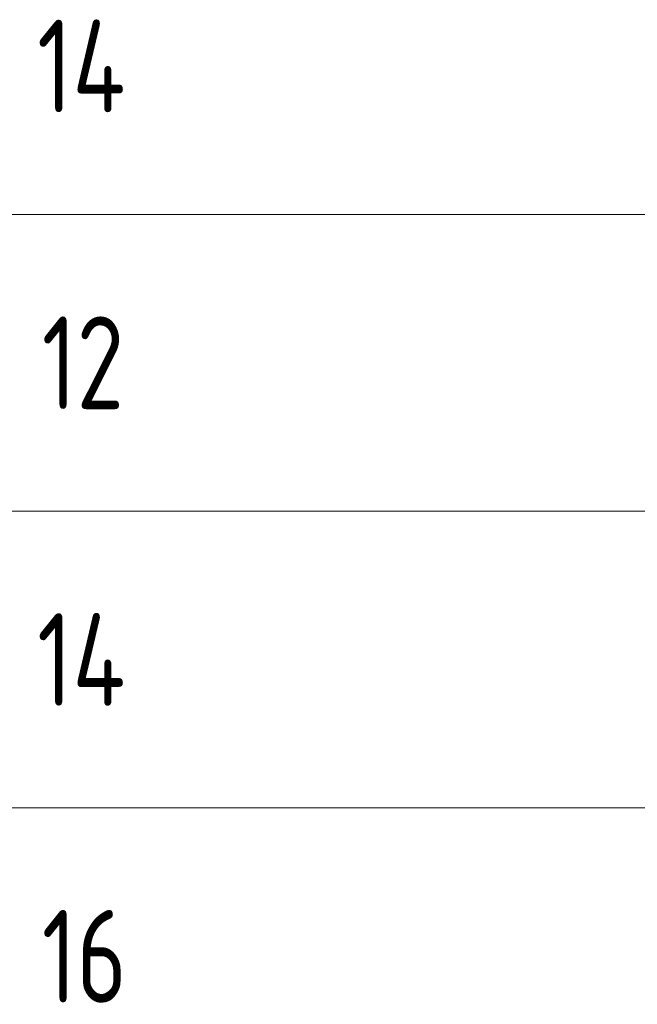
# Model space of a CAD drawing. Header units: metres. Extents: x -38 to 107, y -15 to 21.
# Tile 187 of 254: x 75.93 to 77.6, y 3.94 to 6.6. Entities that reach past the tile are written whole.
import ezdxf

# ---------------------------------------------------------------- set-up
doc = ezdxf.new("R2010")
doc.units = ezdxf.units.M
doc.layers.add('XR$5$Текст_ примечание', color=7, linetype='Continuous', lineweight=13)
doc.styles.add('ISOCPEUR', font='txt')

msp = doc.modelspace()

# ---------------------------------------------------------------- linework, layer by layer
at = {"layer": 'XR$5$Текст_ примечание', "color": 7, "linetype": 'Continuous', "lineweight": 13, "transparency": 33554687}
for p, q in [((86.4198, 6.0717), (67.9198, 6.0717)), ((86.4198, 5.2717), (67.9198, 5.2717)), ((86.4198, 4.4717), (67.9198, 4.4717))]:
    msp.add_line(p, q, dxfattribs=at)

# ---------------------------------------------------------------- texts
at = {"layer": 'XR$5$Текст_ примечание', "color": 7, "linetype": 'Continuous', "lineweight": 35, "transparency": 33554687, "char_height": 0.25, "attachment_point": 7, "style": 'ISOCPEUR'}
for s, insert, width in [('\\W0.76;14', (75.98, 6.3467), 0.420468), ('\\W0.75;12', (75.9925, 5.5467), 0.393567), ('\\W0.76;14', (75.98, 4.7467), 0.420468), ('\\W0.75;16', (75.9925, 3.9467), 0.393567)]:
    msp.add_mtext(s, dxfattribs=dict(at, insert=insert, width=width))

doc.saveas('drawing.dxf')
